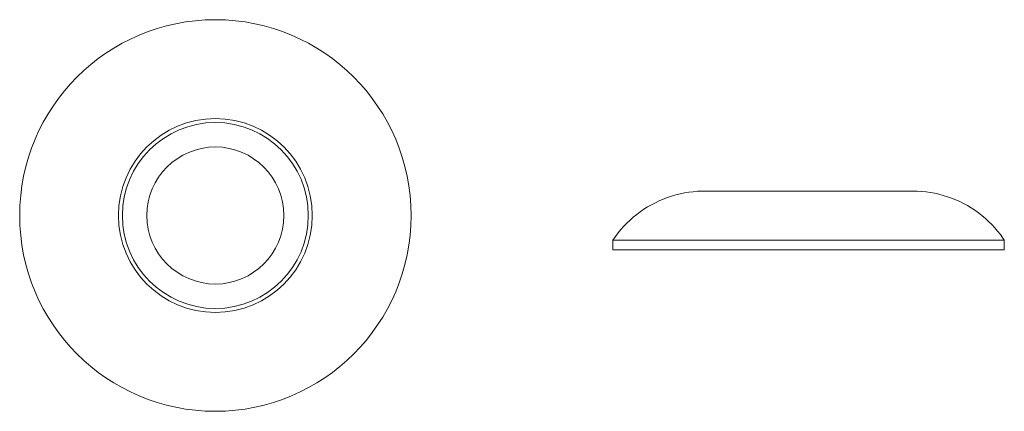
# Model space of a CAD drawing. Header units: millimetres. Extents: x 2477 to 2678, y 1997 to 2077.
import ezdxf

# ---------------------------------------------------------------- set-up
doc = ezdxf.new("R2010")
doc.units = ezdxf.units.MM
doc.layers.add('E-ELEC-FIXT', color=91, linetype='Continuous', lineweight=9)

# ---------------------------------------------------------------- blocks, each defined once
blk = doc.blocks.new('Ancillary_Products-WC_Sensor_Flush-TSL-721-THESPLASHLAB-Rounded - TSL-721_bronze-313033-Level 1')
at = {"layer": 'E-ELEC-FIXT'}
for radius, start, end in [(40, 90, 270), (40, 270, 90), (19.81, 90, 270), (19, 90, 270), (19, 90, 270), (19.81, 270, 90), (19, 270, 90), (19, 270, 90), (14, 90, 270), (14, 270, 90)]:
    blk.add_arc((0, 0), radius, start, end, dxfattribs=at)

msp = doc.modelspace()

# ---------------------------------------------------------------- linework, layer by layer
at = {"layer": 'E-ELEC-FIXT'}
for p, q in [((2633.46, 2041.6), (2633.46, 2041.6)), ((2644.88, 2041.6), (2644.88, 2041.6)), ((2598.06, 2031.6), (2598.06, 2029.6)), ((2598.06, 2031.6), (2637.27, 2031.6)), ((2637.27, 2031.6), (2678.06, 2031.6)), ((2678.06, 2029.6), (2678.06, 2031.6)), ((2638.06, 2029.6), (2598.06, 2029.6)), ((2678.06, 2029.6), (2638.06, 2029.6))]:
    msp.add_line(p, q, dxfattribs=at)
at = {"layer": 'E-ELEC-FIXT', "flags": 128}
for points in [[(2598.06, 2031.6), (2598.57, 2032.34), (2599.12, 2033.05), (2599.69, 2033.75), (2600.29, 2034.42), (2600.91, 2035.06), (2601.56, 2035.69), (2602.23, 2036.28), (2602.93, 2036.85), (2603.65, 2037.39), (2604.39, 2037.89), (2605.15, 2038.37), (2605.93, 2038.82), (2606.73, 2039.24), (2607.54, 2039.62), (2608.36, 2039.98), (2609.21, 2040.29), (2610.06, 2040.58), (2610.92, 2040.83), (2611.79, 2041.05), (2612.67, 2041.23), (2613.56, 2041.37), (2614.45, 2041.48), (2615.35, 2041.56), (2616.24, 2041.59), (2616.75, 2041.6)], [(2638.06, 2041.6), (2637.21, 2041.6), (2636.36, 2041.6), (2635.51, 2041.6), (2634.67, 2041.6), (2633.83, 2041.6), (2633, 2041.6), (2632.17, 2041.6), (2631.36, 2041.6), (2630.55, 2041.6), (2629.76, 2041.6), (2628.98, 2041.6), (2628.22, 2041.6), (2627.47, 2041.6), (2626.74, 2041.6), (2626.03, 2041.6), (2625.34, 2041.6), (2624.66, 2041.6), (2624.01, 2041.6), (2623.38, 2041.6), (2622.77, 2041.6), (2622.19, 2041.6), (2621.64, 2041.6), (2621.11, 2041.6), (2620.6, 2041.6), (2620.13, 2041.6), (2619.68, 2041.6), (2619.27, 2041.6), (2618.88, 2041.6), (2618.52, 2041.6), (2618.2, 2041.6), (2617.91, 2041.6), (2617.65, 2041.6), (2617.42, 2041.6), (2617.22, 2041.6), (2617.06, 2041.6), (2616.93, 2041.6), (2616.84, 2041.6), (2616.78, 2041.6), (2616.75, 2041.6)], [(2616.75, 2041.6), (2616.77, 2041.6), (2616.82, 2041.6), (2616.9, 2041.6), (2617.02, 2041.6), (2617.18, 2041.6), (2617.36, 2041.6), (2617.58, 2041.6), (2617.83, 2041.6), (2618.12, 2041.6), (2618.43, 2041.6), (2618.78, 2041.6), (2619.16, 2041.6), (2619.57, 2041.6), (2620.01, 2041.6), (2620.47, 2041.6), (2620.97, 2041.6), (2621.49, 2041.6), (2622.04, 2041.6), (2622.62, 2041.6), (2623.21, 2041.6), (2623.84, 2041.6), (2624.48, 2041.6), (2625.15, 2041.6), (2625.84, 2041.6), (2626.55, 2041.6), (2627.27, 2041.6), (2628.02, 2041.6), (2628.78, 2041.6), (2629.55, 2041.6), (2630.34, 2041.6), (2631.14, 2041.6), (2631.95, 2041.6), (2632.77, 2041.6), (2633.6, 2041.6), (2634.44, 2041.6), (2635.28, 2041.6), (2636.13, 2041.6), (2636.98, 2041.6), (2637.83, 2041.6), (2638.06, 2041.6)], [(2638.06, 2041.6), (2638.91, 2041.6), (2639.76, 2041.6), (2640.61, 2041.6), (2641.46, 2041.6), (2642.3, 2041.6), (2643.13, 2041.6), (2643.95, 2041.6), (2644.76, 2041.6), (2645.57, 2041.6), (2646.36, 2041.6), (2647.14, 2041.6), (2647.9, 2041.6), (2648.65, 2041.6), (2649.38, 2041.6), (2650.09, 2041.6), (2650.79, 2041.6), (2651.46, 2041.6), (2652.11, 2041.6), (2652.74, 2041.6), (2653.35, 2041.6), (2653.93, 2041.6), (2654.49, 2041.6), (2655.02, 2041.6), (2655.52, 2041.6), (2655.99, 2041.6), (2656.44, 2041.6), (2656.86, 2041.6), (2657.24, 2041.6), (2657.6, 2041.6), (2657.92, 2041.6), (2658.22, 2041.6), (2658.48, 2041.6), (2658.7, 2041.6), (2658.9, 2041.6), (2659.06, 2041.6), (2659.19, 2041.6), (2659.28, 2041.6), (2659.34, 2041.6), (2659.37, 2041.6)], [(2659.37, 2041.6), (2659.35, 2041.6), (2659.3, 2041.6), (2659.22, 2041.6), (2659.1, 2041.6), (2658.95, 2041.6), (2658.76, 2041.6), (2658.54, 2041.6), (2658.29, 2041.6), (2658.01, 2041.6), (2657.69, 2041.6), (2657.34, 2041.6), (2656.96, 2041.6), (2656.55, 2041.6), (2656.12, 2041.6), (2655.65, 2041.6), (2655.15, 2041.6), (2654.63, 2041.6), (2654.08, 2041.6), (2653.51, 2041.6), (2652.91, 2041.6), (2652.28, 2041.6), (2651.64, 2041.6), (2650.97, 2041.6), (2650.28, 2041.6), (2649.58, 2041.6), (2648.85, 2041.6), (2648.11, 2041.6), (2647.35, 2041.6), (2646.57, 2041.6), (2645.78, 2041.6), (2644.98, 2041.6), (2644.17, 2041.6), (2643.35, 2041.6), (2642.52, 2041.6), (2641.68, 2041.6), (2640.84, 2041.6), (2639.99, 2041.6), (2639.14, 2041.6), (2638.29, 2041.6), (2638.06, 2041.6)], [(2659.37, 2041.6), (2660.27, 2041.58), (2661.17, 2041.53), (2662.06, 2041.44), (2662.95, 2041.31), (2663.83, 2041.15), (2664.71, 2040.96), (2665.58, 2040.73), (2666.44, 2040.46), (2667.29, 2040.16), (2668.12, 2039.83), (2668.94, 2039.46), (2669.75, 2039.06), (2670.53, 2038.63), (2671.3, 2038.17), (2672.06, 2037.68), (2672.79, 2037.15), (2673.5, 2036.6), (2674.19, 2036.02), (2674.85, 2035.42), (2675.49, 2034.79), (2676.1, 2034.13), (2676.69, 2033.45), (2677.25, 2032.74), (2677.78, 2032.02), (2678.06, 2031.6)]]:
    msp.add_lwpolyline(points, dxfattribs=at)

# ---------------------------------------------------------------- block references
at = {"layer": 'E-ELEC-FIXT'}
msp.add_blockref('Ancillary_Products-WC_Sensor_Flush-TSL-721-THESPLASHLAB-Rounded - TSL-721_bronze-313033-Level 1', (2516.8, 2036.62), dxfattribs=at)

doc.saveas('drawing.dxf')
